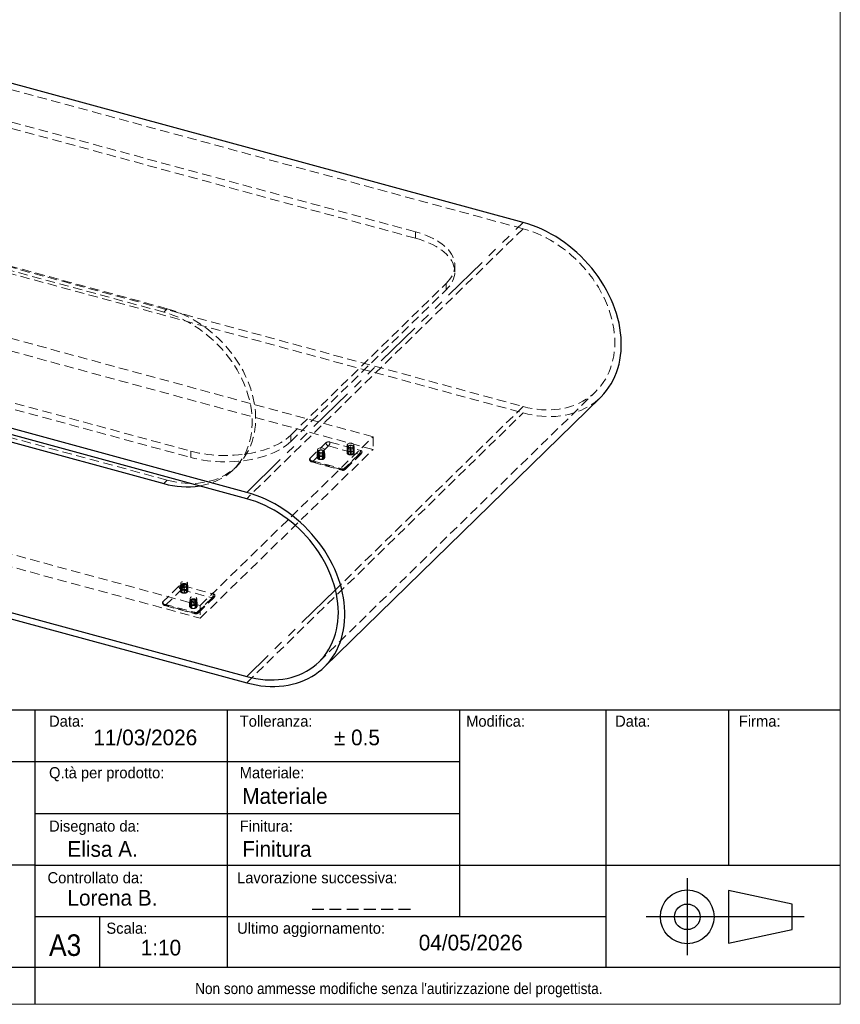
# Model space of a CAD drawing. Header units: millimetres. Extents: x 50 to 4150, y 50 to 2920.
# Tile 4 of 5: x 3042 to 4150, y 50 to 1379. Entities that reach past the tile are written whole.
import ezdxf

# ---------------------------------------------------------------- set-up
doc = ezdxf.new("R2010")
doc.units = ezdxf.units.MM
doc.header["$LTSCALE"] = 10
doc.linetypes.add('HIDDEN', pattern=[1.905, 1.27, -0.635])
doc.linetypes.add('PHANTOM', pattern=[12.7, 6.35, -1.27, 1.27, -1.27, 1.27, -1.27])
doc.layers.add('ANNOTAZIONI', color=8, linetype='Continuous')
doc.styles.add('SLDTEXTSTYLE1', font='GOTHIC.TTF', dxfattribs={"width": 0.913})
doc.styles.add('SLDTEXTSTYLE2', font='ARIAL.TTF', dxfattribs={"width": 0.948})

msp = doc.modelspace()

# ---------------------------------------------------------------- linework, layer by layer
at = {"color": 7, "linetype": 'Continuous', "lineweight": 18}
for p, q in [((4150, 50), (4150, 2920)), ((50, 50), (4150, 50))]:
    msp.add_line(p, q, dxfattribs=at)
at = {"color": 7, "linetype": 'Continuous', "lineweight": 25}
for p, q in [((3721.64, 1105.56), (2748.78, 1369.96)), ((3348.28, 741.15), (2375.42, 1005.55)), ((3348.28, 732.58), (2375.42, 996.98)), ((3453.05, 505.23), (3826.41, 869.64)), ((2856.04, 856.38), (3236.34, 753.02)), ((2375.42, 756.97), (3348.28, 492.57)), ((2375.42, 748.4), (3348.28, 484))]:
    msp.add_line(p, q, dxfattribs=at)
at = {"color": 7, "linetype": 'HIDDEN', "lineweight": 18}
for p, q in [((3721.64, 1096.98), (2748.78, 1361.39)), ((3576.08, 1092.87), (2824.33, 1297.18)), ((3576.08, 1084.29), (2824.33, 1288.61)), ((2748.78, 1121.38), (3721.64, 856.98)), ((2748.78, 1112.81), (3721.64, 848.41)), ((3241.01, 989.01), (2860.71, 1092.37)), ((3721.64, 1096.98), (3348.28, 732.58)), ((3576.08, 1092.87), (3576.08, 1084.29)), ((3236.34, 984.45), (2856.04, 1087.81)), ((3629.41, 1038.74), (3629.41, 1047.32)), ((3407.84, 818.3), (3617.85, 1023.28)), ((3407.84, 809.73), (3617.85, 1014.71)), ((3617.85, 1014.71), (3617.85, 1023.28)), ((2520.97, 1001.1), (3272.73, 796.79)), ((3518.97, 816.13), (2811.43, 1008.43)), ((2520.97, 992.53), (3272.73, 788.21)), ((3518.97, 798.99), (2811.43, 991.28)), ((3236.34, 984.45), (3241.01, 989.01)), ((3446.07, 512.38), (3819.42, 876.79)), ((2860.71, 860.93), (3241.01, 757.57)), ((3721.64, 856.98), (3468.25, 609.66)), ((3348.28, 484), (3721.64, 848.41)), ((3285.62, 588.38), (3518.97, 816.13)), ((3407.84, 818.3), (3407.84, 809.73)), ((3518.97, 816.13), (3518.97, 798.99)), ((3285.62, 571.24), (3518.97, 798.99)), ((3433.69, 786.94), (3455.39, 808.12)), ((3437.23, 782.55), (3458.93, 803.73)), ((3444.08, 798.93), (3444.08, 787.78)), ((3453.08, 787.78), (3453.08, 798.93)), ((3458.93, 803.73), (3500.05, 792.55)), ((3460.8, 808.98), (3501.92, 797.8)), ((3483.9, 801.89), (3483.9, 794.17)), ((3484.16, 801.07), (3484.16, 795.33)), ((3484.2, 805.31), (3484.2, 794.17)), ((3484.33, 795.19), (3484.33, 800.93)), ((3484.34, 798.6), (3484.34, 792.85)), ((3484.49, 798.73), (3484.49, 792.99)), ((3484.61, 801.2), (3484.61, 795.46)), ((3484.81, 792.73), (3484.81, 798.47)), ((3485.4, 802.74), (3485.4, 794.17)), ((3488.22, 802.37), (3488.22, 802.38)), ((3488.22, 802.38), (3488.22, 796.64)), ((3488.22, 796.63), (3488.22, 802.37)), ((3488.82, 802.39), (3488.82, 796.64)), ((3492, 794.17), (3492, 802.74)), ((3492.6, 795.62), (3492.6, 801.36)), ((3492.8, 798.63), (3492.8, 792.88)), ((3492.92, 801.1), (3492.92, 795.35)), ((3493.07, 795.49), (3493.07, 801.23)), ((3493.08, 793.16), (3493.08, 798.9)), ((3493.2, 794.17), (3493.2, 805.31)), ((3493.25, 793.02), (3493.25, 798.76)), ((3493.5, 794.17), (3493.5, 801.89)), ((3272.73, 788.21), (3272.73, 796.79)), ((3443.48, 793.43), (3443.48, 787.69)), ((3443.78, 795.5), (3443.78, 793.72)), ((3443.78, 793.59), (3443.78, 787.84)), ((3443.8, 787.53), (3443.8, 793.28)), ((3445.28, 796.35), (3445.28, 787.78)), ((3445.72, 795.62), (3445.72, 789.87)), ((3445.77, 789.79), (3445.77, 795.53)), ((3446.04, 791.34), (3446.04, 785.6)), ((3446.08, 791.41), (3446.08, 785.67)), ((3446.28, 795.7), (3446.28, 789.95)), ((3446.61, 785.53), (3446.61, 791.27)), ((3450.55, 790.04), (3450.55, 795.78)), ((3450.87, 791.35), (3450.87, 785.61)), ((3451.08, 795.63), (3451.08, 789.89)), ((3451.12, 789.97), (3451.12, 795.71)), ((3451.38, 785.78), (3451.38, 791.52)), ((3451.43, 785.69), (3451.43, 791.43)), ((3451.88, 787.78), (3451.88, 796.35)), ((3453.35, 788.03), (3453.35, 793.77)), ((3453.38, 793.72), (3453.38, 795.5)), ((3453.38, 793.46), (3453.38, 787.72)), ((3453.67, 787.88), (3453.67, 793.62)), ((3500.05, 792.55), (3478.35, 771.37)), ((3481.15, 771.93), (3502.85, 793.12)), ((3481.89, 773.84), (3503.59, 795.02)), ((3488.59, 797.44), (3488.59, 791.7)), ((3489.19, 791.71), (3489.19, 797.45)), ((3489.19, 791.7), (3489.19, 797.44)), ((2578.09, 780.67), (3285.62, 588.38)), ((3330.64, 772.13), (3335.31, 776.68)), ((3435.36, 784.15), (3476.49, 772.98)), ((3436.18, 782.11), (3477.3, 770.94)), ((3478.35, 771.37), (3437.23, 782.55)), ((2578.09, 763.53), (3285.62, 571.24)), ((3236.34, 753.02), (3241.01, 757.57)), ((3256.81, 614.3), (3235.11, 593.12)), ((3259.06, 615.21), (3259.06, 607.49)), ((3259.31, 614.39), (3259.31, 608.64)), ((3259.36, 618.63), (3259.36, 607.49)), ((3259.48, 608.51), (3259.48, 614.25)), ((3259.5, 611.92), (3259.5, 606.17)), ((3259.64, 612.05), (3259.64, 606.31)), ((3259.76, 614.52), (3259.76, 608.78)), ((3259.96, 606.05), (3259.96, 611.79)), ((3260.56, 616.06), (3260.56, 607.49)), ((3262.22, 615.16), (3303.34, 603.98)), ((3263.38, 615.7), (3263.38, 609.96)), ((3263.38, 609.95), (3263.38, 615.69)), ((3263.98, 615.71), (3263.98, 609.96)), ((3267.16, 607.49), (3267.16, 616.06)), ((3267.75, 608.94), (3267.75, 614.68)), ((3267.96, 611.95), (3267.96, 606.2)), ((3268.07, 614.42), (3268.07, 608.67)), ((3268.22, 608.81), (3268.22, 614.55)), ((3268.24, 606.48), (3268.24, 612.22)), ((3268.36, 607.49), (3268.36, 618.63)), ((3268.4, 606.34), (3268.4, 612.08)), ((3268.66, 607.49), (3268.66, 615.21)), ((3238.65, 588.73), (3260.35, 609.91)), ((3260.35, 609.91), (3301.47, 598.73)), ((3263.74, 610.76), (3263.74, 605.02)), ((3264.34, 605.03), (3264.34, 610.77)), ((3264.34, 605.02), (3264.34, 610.76)), ((3301.47, 598.73), (3279.77, 577.55)), ((3282.57, 578.12), (3304.27, 599.3)), ((3305.01, 601.2), (3283.31, 580.02)), ((3236.78, 590.33), (3277.91, 579.16)), ((3237.6, 588.3), (3278.72, 577.12)), ((3279.77, 577.55), (3238.65, 588.73)), ((3271.17, 592.47), (3271.17, 586.73)), ((3271.46, 594.54), (3271.46, 592.77)), ((3271.47, 592.63), (3271.47, 586.88)), ((3271.49, 586.58), (3271.49, 592.32)), ((3271.76, 597.97), (3271.76, 586.82)), ((3272.96, 595.4), (3272.96, 586.82)), ((3273.41, 594.66), (3273.41, 588.92)), ((3273.46, 588.83), (3273.46, 594.57)), ((3273.72, 590.38), (3273.72, 584.64)), ((3273.76, 590.46), (3273.76, 584.71)), ((3273.97, 594.74), (3273.97, 588.99)), ((3274.29, 584.57), (3274.29, 590.31)), ((3278.23, 589.08), (3278.23, 594.82)), ((3278.56, 590.4), (3278.56, 584.65)), ((3278.77, 594.68), (3278.77, 588.93)), ((3278.8, 589.01), (3278.8, 594.75)), ((3279.07, 584.82), (3279.07, 590.56)), ((3279.12, 584.73), (3279.12, 590.47)), ((3279.56, 586.82), (3279.56, 595.4)), ((3280.76, 586.82), (3280.76, 597.97)), ((3281.04, 587.07), (3281.04, 592.82)), ((3281.06, 592.77), (3281.06, 594.54)), ((3281.06, 592.51), (3281.06, 586.76)), ((3281.36, 586.92), (3281.36, 592.66)), ((3285.62, 588.38), (3285.62, 571.24))]:
    msp.add_line(p, q, dxfattribs=at)
at = {"color": 8, "linetype": 'PHANTOM', "lineweight": 18}
for p, q in [((3348.28, 741.15), (3721.64, 1105.56)), ((3468.25, 609.66), (3348.28, 492.57))]:
    msp.add_line(p, q, dxfattribs=at)
at = {"color": 7, "linetype": 'Continuous', "lineweight": 25, "flags": 128}
for points in [[(3826.41, 869.64), (3827.05, 870.27), (3830.82, 874.27), (3834.33, 878.51), (3837.58, 882.98), (3840.56, 887.68), (3843.26, 892.58), (3845.68, 897.68), (3847.81, 902.96), (3849.64, 908.41), (3851.17, 914.03), (3852.41, 919.79), (3853.33, 925.69), (3853.95, 931.71), (3854.26, 937.83), (3854.26, 944.04), (3853.95, 950.33), (3853.33, 956.69), (3852.41, 963.09), (3851.17, 969.52), (3849.64, 975.97), (3847.81, 982.42), (3845.68, 988.86), (3843.26, 995.27), (3840.56, 1001.64), (3837.58, 1007.96), (3834.33, 1014.19), (3830.82, 1020.35), (3827.05, 1026.4), (3823.03, 1032.33), (3818.78, 1038.14), (3814.3, 1043.8), (3809.61, 1049.31), (3804.71, 1054.65), (3799.61, 1059.81), (3794.34, 1064.77), (3788.89, 1069.53), (3783.29, 1074.07), (3777.54, 1078.39), (3771.66, 1082.47), (3765.67, 1086.3), (3759.57, 1089.88), (3753.38, 1093.19), (3747.12, 1096.23), (3740.8, 1099), (3734.44, 1101.48), (3728.05, 1103.66), (3721.64, 1105.56)], [(3348.28, 484), (3354.69, 482.41), (3361.08, 481.12), (3367.45, 480.14), (3373.77, 479.47), (3380.03, 479.11), (3386.21, 479.06), (3392.31, 479.32), (3398.31, 479.89), (3404.18, 480.78), (3409.93, 481.97), (3415.53, 483.47), (3420.98, 485.27), (3426.26, 487.36), (3431.35, 489.75), (3436.25, 492.42), (3440.95, 495.38), (3445.42, 498.61), (3449.68, 502.11), (3453.69, 505.86), (3457.46, 509.86), (3460.97, 514.1), (3464.22, 518.58), (3467.2, 523.27), (3469.9, 528.17), (3472.32, 533.27), (3474.45, 538.55), (3476.28, 544.01), (3477.82, 549.62), (3479.05, 555.39), (3479.98, 561.28), (3480.59, 567.3), (3480.9, 573.42), (3480.9, 579.64), (3480.59, 585.93), (3479.98, 592.28), (3479.05, 598.68), (3477.82, 605.11), (3476.28, 611.56), (3474.45, 618.01), (3472.32, 624.45), (3469.9, 630.87), (3467.2, 637.24), (3464.22, 643.55), (3460.97, 649.79), (3457.46, 655.94), (3453.69, 661.99), (3449.68, 667.93), (3445.42, 673.73), (3440.95, 679.4), (3436.25, 684.9), (3431.35, 690.24), (3426.26, 695.4), (3420.98, 700.36), (3415.53, 705.12), (3409.93, 709.67), (3404.18, 713.98), (3398.31, 718.06), (3392.31, 721.89), (3386.21, 725.47), (3380.03, 728.78), (3373.77, 731.83), (3367.45, 734.59), (3361.08, 737.07), (3354.69, 739.26), (3348.28, 741.15)], [(3348.28, 492.57), (3354.55, 491.02), (3360.81, 489.78), (3367.03, 488.86), (3373.2, 488.25), (3379.32, 487.97), (3385.35, 488), (3391.28, 488.35), (3397.11, 489.02), (3402.81, 490.01), (3408.37, 491.32), (3413.78, 492.93), (3419.01, 494.86), (3424.07, 497.08), (3428.93, 499.6), (3433.59, 502.41), (3438.02, 505.5), (3442.23, 508.87), (3446.19, 512.51), (3449.91, 516.4), (3453.36, 520.54), (3456.54, 524.91), (3459.44, 529.51), (3462.06, 534.33), (3464.39, 539.34), (3466.42, 544.54), (3468.15, 549.92), (3469.56, 555.45), (3470.67, 561.14), (3471.46, 566.95), (3471.94, 572.89), (3472.1, 578.92), (3471.94, 585.04), (3471.46, 591.24), (3470.67, 597.48), (3469.56, 603.77), (3468.15, 610.08), (3466.42, 616.39), (3464.39, 622.69), (3462.06, 628.97), (3459.44, 635.21), (3456.54, 641.39), (3453.36, 647.49), (3449.91, 653.51), (3446.19, 659.42), (3442.23, 665.21), (3438.02, 670.86), (3433.59, 676.37), (3428.93, 681.71), (3424.07, 686.87), (3419.01, 691.84), (3413.78, 696.61), (3408.37, 701.17), (3402.81, 705.49), (3397.11, 709.58), (3391.28, 713.42), (3385.35, 717), (3379.32, 720.31), (3373.2, 723.35), (3367.03, 726.1), (3360.81, 728.56), (3354.55, 730.72), (3348.28, 732.58)]]:
    msp.add_lwpolyline(points, dxfattribs=at)
at = {"color": 7, "linetype": 'HIDDEN', "lineweight": 18, "flags": 128}
for points in [[(3617.85, 1023.28), (3620.51, 1026.07), (3622.83, 1028.94), (3624.82, 1031.88), (3626.45, 1034.88), (3627.73, 1037.92), (3628.66, 1040.99), (3629.22, 1044.09), (3629.41, 1047.2), (3629.24, 1050.31), (3628.71, 1053.41), (3627.81, 1056.49), (3626.56, 1059.53), (3624.95, 1062.53), (3622.99, 1065.47), (3620.69, 1068.35), (3618.06, 1071.15), (3615.11, 1073.86), (3611.84, 1076.48), (3608.27, 1078.99), (3604.41, 1081.38), (3600.28, 1083.65), (3595.89, 1085.79), (3591.26, 1087.79), (3586.4, 1089.64), (3581.34, 1091.33), (3576.08, 1092.87)], [(3721.64, 856.98), (3727.91, 855.43), (3734.16, 854.19), (3740.39, 853.27), (3746.56, 852.66), (3752.67, 852.37), (3758.7, 852.41), (3764.64, 852.76), (3770.46, 853.43), (3776.17, 854.42), (3781.73, 855.72), (3787.13, 857.34), (3792.37, 859.26), (3797.43, 861.49), (3802.29, 864.01), (3806.94, 866.82), (3811.38, 869.91), (3815.58, 873.28), (3819.55, 876.92), (3823.26, 880.81), (3826.71, 884.95), (3829.9, 889.32), (3832.8, 893.92), (3835.42, 898.73), (3837.75, 903.75), (3839.78, 908.95), (3841.5, 914.32), (3842.92, 919.86), (3844.03, 925.55), (3844.82, 931.36), (3845.3, 937.29), (3845.45, 943.33), (3845.3, 949.45), (3844.82, 955.64), (3844.03, 961.89), (3842.92, 968.17), (3841.5, 974.48), (3839.78, 980.8), (3837.75, 987.1), (3835.42, 993.38), (3832.8, 999.62), (3829.9, 1005.8), (3826.71, 1011.9), (3823.26, 1017.91), (3819.55, 1023.82), (3815.58, 1029.61), (3811.38, 1035.27), (3806.94, 1040.77), (3802.29, 1046.11), (3797.43, 1051.28), (3792.37, 1056.25), (3787.13, 1061.02), (3781.73, 1065.57), (3776.17, 1069.9), (3770.46, 1073.99), (3764.64, 1077.83), (3758.7, 1081.41), (3752.67, 1084.72), (3746.56, 1087.75), (3740.39, 1090.5), (3734.16, 1092.96), (3727.91, 1095.13), (3721.64, 1096.98)], [(3576.08, 1084.29), (3581.34, 1082.76), (3586.4, 1081.07), (3591.26, 1079.22), (3595.89, 1077.22), (3600.28, 1075.08), (3604.41, 1072.81), (3608.27, 1070.42), (3611.84, 1067.91), (3615.11, 1065.29), (3618.06, 1062.58), (3620.69, 1059.78), (3622.99, 1056.9), (3624.95, 1053.96), (3626.56, 1050.96), (3627.81, 1047.91), (3628.71, 1044.84), (3629.24, 1041.74), (3629.41, 1038.63), (3629.22, 1035.52), (3628.66, 1032.42), (3627.73, 1029.35), (3626.45, 1026.31), (3624.82, 1023.31), (3622.83, 1020.37), (3620.51, 1017.5), (3617.85, 1014.71)], [(3284.85, 749.82), (3289.73, 750.72), (3295.15, 752.05), (3300.42, 753.68), (3305.53, 755.62), (3310.44, 757.86), (3315.16, 760.4), (3319.68, 763.22), (3323.97, 766.32), (3328.03, 769.69), (3331.84, 773.33), (3335.41, 777.22), (3338.7, 781.35), (3341.73, 785.71), (3344.48, 790.29), (3346.94, 795.08), (3349.11, 800.07), (3350.98, 805.24), (3352.55, 810.58), (3353.81, 816.07), (3354.75, 821.7), (3355.38, 827.45), (3355.7, 833.32), (3355.7, 839.28), (3355.38, 845.31), (3354.75, 851.41), (3353.81, 857.56), (3352.55, 863.73), (3350.98, 869.92), (3349.11, 876.11), (3346.94, 882.27), (3344.48, 888.4), (3341.73, 894.48), (3338.7, 900.49), (3335.41, 906.41), (3331.84, 912.24), (3328.03, 917.95), (3323.97, 923.53), (3319.68, 928.96), (3315.16, 934.23), (3310.44, 939.33), (3305.53, 944.25), (3300.42, 948.96), (3295.15, 953.46), (3289.73, 957.74), (3284.16, 961.78), (3278.46, 965.57), (3272.65, 969.1), (3266.75, 972.37), (3260.77, 975.37), (3254.72, 978.08), (3248.62, 980.5), (3242.49, 982.63), (3236.34, 984.45)], [(3241.01, 757.57), (3247.16, 756.06), (3253.29, 754.85), (3259.39, 753.96), (3265.43, 753.38), (3271.42, 753.13), (3277.32, 753.19), (3283.13, 753.57), (3288.82, 754.26), (3294.39, 755.28), (3299.82, 756.6), (3305.09, 758.24), (3310.19, 760.18), (3315.11, 762.42), (3319.83, 764.95), (3324.34, 767.77), (3328.63, 770.87), (3332.69, 774.25), (3336.51, 777.88), (3340.07, 781.77), (3343.37, 785.9), (3346.4, 790.26), (3349.15, 794.85), (3351.61, 799.64), (3353.78, 804.62), (3355.65, 809.79), (3357.22, 815.13), (3358.47, 820.62), (3359.42, 826.25), (3360.05, 832.01), (3360.37, 837.87), (3360.37, 843.83), (3360.05, 849.87), (3359.42, 855.97), (3358.47, 862.11), (3357.22, 868.29), (3355.65, 874.48), (3353.78, 880.66), (3351.61, 886.83), (3349.15, 892.96), (3346.4, 899.03), (3343.37, 905.04), (3340.07, 910.97), (3336.51, 916.79), (3332.69, 922.5), (3328.63, 928.08), (3324.34, 933.51), (3319.83, 938.79), (3315.11, 943.89), (3310.19, 948.8), (3305.09, 953.52), (3299.82, 958.02), (3294.39, 962.29), (3288.82, 966.33), (3283.13, 970.12), (3277.32, 973.66), (3271.42, 976.93), (3265.43, 979.92), (3259.39, 982.64), (3253.29, 985.06), (3247.16, 987.18), (3241.01, 989.01)], [(3721.64, 848.41), (3728.05, 846.81), (3734.44, 845.53), (3740.8, 844.55), (3747.12, 843.87), (3753.38, 843.51), (3759.57, 843.46), (3765.67, 843.73), (3771.66, 844.3), (3777.54, 845.19), (3783.29, 846.38), (3788.89, 847.87), (3794.34, 849.67), (3799.61, 851.77), (3804.71, 854.16), (3809.61, 856.83), (3814.3, 859.79), (3818.78, 863.02), (3823.03, 866.51), (3826.41, 869.64)], [(3272.73, 796.79), (3278.16, 795.42), (3283.73, 794.22), (3289.44, 793.2), (3295.25, 792.36), (3301.15, 791.7), (3307.12, 791.22), (3313.14, 790.93), (3319.18, 790.83), (3325.21, 790.92), (3331.23, 791.19), (3337.21, 791.66), (3343.11, 792.3), (3348.94, 793.13), (3354.65, 794.14), (3360.24, 795.32), (3365.67, 796.68), (3370.94, 798.2), (3376.02, 799.88), (3380.9, 801.72), (3385.54, 803.71), (3389.95, 805.84), (3394.1, 808.1), (3397.98, 810.48), (3401.57, 812.98), (3404.86, 815.59), (3407.84, 818.3)], [(3407.84, 809.73), (3404.86, 807.02), (3401.57, 804.41), (3397.98, 801.91), (3394.1, 799.53), (3389.95, 797.27), (3385.54, 795.14), (3380.9, 793.15), (3376.02, 791.31), (3370.94, 789.63), (3365.67, 788.11), (3360.24, 786.75), (3354.65, 785.57), (3348.94, 784.56), (3343.11, 783.73), (3337.21, 783.08), (3331.23, 782.62), (3325.21, 782.35), (3319.18, 782.26), (3313.14, 782.36), (3307.12, 782.65), (3301.15, 783.13), (3295.25, 783.79), (3289.44, 784.63), (3283.73, 785.65), (3278.16, 786.85), (3272.73, 788.21)], [(3453.34, 795.48), (3453.36, 795.75), (3453.12, 796.5), (3452.64, 797.13), (3451.92, 797.66), (3450.95, 798.09), (3449.81, 798.36), (3448.59, 798.45), (3447.38, 798.37), (3446.24, 798.1), (3445.22, 797.65), (3444.47, 797.08), (3443.99, 796.41), (3443.79, 795.68), (3443.81, 795.48)], [(3452.82, 794.34), (3452.06, 793.8), (3451.04, 793.37), (3449.84, 793.11), (3448.54, 793.02), (3447.25, 793.12), (3446.05, 793.39), (3445.04, 793.82), (3444.3, 794.38), (3443.87, 795.01), (3443.79, 795.68), (3444.07, 796.34), (3444.68, 796.94), (3445.58, 797.43), (3446.7, 797.77), (3447.96, 797.95), (3449.27, 797.94), (3450.52, 797.76), (3451.63, 797.4), (3452.52, 796.91), (3453.11, 796.31), (3453.37, 795.65), (3453.27, 794.98), (3452.82, 794.34)], [(3444.6, 800.01), (3445.35, 800.54), (3446.36, 800.94), (3447.56, 801.18), (3448.83, 801.24), (3450.09, 801.11), (3451.22, 800.8), (3452.14, 800.34), (3452.77, 799.77), (3453.06, 799.12), (3452.99, 798.46), (3452.56, 797.84), (3451.8, 797.31), (3450.79, 796.91), (3449.6, 796.67), (3448.32, 796.61), (3447.06, 796.74), (3445.93, 797.05), (3445.01, 797.51), (3444.38, 798.08), (3444.09, 798.73), (3444.17, 799.39), (3444.6, 800.01)], [(3451.94, 795.44), (3452.32, 796.02), (3452.34, 796.63), (3451.99, 797.22), (3451.3, 797.72), (3450.35, 798.08), (3449.23, 798.28), (3448.04, 798.29), (3446.9, 798.11), (3445.93, 797.76), (3445.22, 797.27), (3444.83, 796.69), (3444.82, 796.08), (3445.17, 795.49), (3445.85, 794.99), (3446.8, 794.62), (3447.93, 794.43), (3449.12, 794.42), (3450.25, 794.6), (3451.23, 794.95), (3451.94, 795.44)], [(3450.12, 797.86), (3449.09, 798.03), (3448, 798.03), (3446.98, 797.84), (3446.13, 797.49), (3445.54, 797.02), (3445.29, 796.48), (3445.39, 795.92), (3445.83, 795.41), (3446.58, 795), (3447.54, 794.74), (3448.61, 794.65), (3449.68, 794.75), (3450.63, 795.02), (3451.36, 795.44), (3451.78, 795.95), (3451.86, 796.51), (3451.59, 797.05), (3450.98, 797.52), (3450.12, 797.86)], [(3493.47, 801.87), (3493.49, 802.14), (3493.24, 802.89), (3492.76, 803.51), (3492.04, 804.05), (3491.07, 804.48), (3489.93, 804.75), (3488.72, 804.84), (3487.51, 804.76), (3486.36, 804.49), (3485.35, 804.04), (3484.6, 803.47), (3484.12, 802.8), (3483.91, 802.07), (3483.93, 801.87)], [(3492.95, 800.73), (3492.19, 800.18), (3491.17, 799.76), (3489.96, 799.5), (3488.67, 799.41), (3487.37, 799.51), (3486.18, 799.78), (3485.17, 800.21), (3484.43, 800.76), (3484, 801.4), (3483.92, 802.07), (3484.19, 802.73), (3484.8, 803.33), (3485.7, 803.82), (3486.82, 804.16), (3488.09, 804.34), (3489.39, 804.33), (3490.65, 804.15), (3491.76, 803.79), (3492.65, 803.3), (3493.24, 802.7), (3493.49, 802.04), (3493.4, 801.36), (3492.95, 800.73)], [(3484.33, 800.93), (3484.23, 800.97), (3484.17, 801.02), (3484.16, 801.08), (3484.19, 801.14), (3484.27, 801.19), (3484.37, 801.22), (3484.49, 801.22), (3484.61, 801.2)], [(3484.72, 806.4), (3485.48, 806.93), (3486.49, 807.33), (3487.68, 807.57), (3488.96, 807.63), (3490.22, 807.5), (3491.35, 807.19), (3492.27, 806.73), (3492.9, 806.16), (3493.19, 805.51), (3493.11, 804.85), (3492.68, 804.23), (3491.93, 803.7), (3490.92, 803.3), (3489.72, 803.06), (3488.45, 803), (3487.19, 803.13), (3486.06, 803.44), (3485.14, 803.9), (3484.51, 804.47), (3484.22, 805.12), (3484.29, 805.77), (3484.72, 806.4)], [(3484.81, 798.47), (3484.7, 798.45), (3484.58, 798.45), (3484.47, 798.47), (3484.39, 798.52), (3484.34, 798.57), (3484.35, 798.63), (3484.4, 798.69), (3484.49, 798.73)], [(3484.61, 801.2), (3484.6, 801.28), (3484.57, 801.33), (3484.53, 801.36), (3484.49, 801.35), (3484.46, 801.33)], [(3484.49, 798.73), (3484.5, 798.81), (3484.52, 798.86), (3484.56, 798.89), (3484.61, 798.88), (3484.64, 798.85)], [(3492.06, 801.83), (3492.45, 802.41), (3492.46, 803.02), (3492.11, 803.61), (3491.43, 804.11), (3490.48, 804.47), (3489.35, 804.67), (3488.16, 804.68), (3487.03, 804.5), (3486.06, 804.15), (3485.34, 803.66), (3484.96, 803.08), (3484.94, 802.46), (3485.29, 801.88), (3485.98, 801.38), (3486.93, 801.01), (3488.06, 800.81), (3489.24, 800.81), (3490.38, 800.99), (3491.35, 801.34), (3492.06, 801.83)], [(3490.24, 804.25), (3489.21, 804.42), (3488.13, 804.42), (3487.1, 804.23), (3486.25, 803.88), (3485.67, 803.41), (3485.41, 802.87), (3485.51, 802.31), (3485.96, 801.8), (3486.7, 801.39), (3487.66, 801.13), (3488.74, 801.04), (3489.81, 801.14), (3490.76, 801.41), (3491.48, 801.83), (3491.91, 802.34), (3491.99, 802.9), (3491.71, 803.44), (3491.11, 803.91), (3490.24, 804.25)], [(3488.22, 802.38), (3488.24, 802.43), (3488.3, 802.49), (3488.39, 802.52), (3488.51, 802.54), (3488.63, 802.53), (3488.73, 802.5), (3488.8, 802.45), (3488.82, 802.39)], [(3492.77, 801.49), (3492.71, 801.52), (3492.66, 801.51), (3492.62, 801.48), (3492.6, 801.41), (3492.6, 801.36)], [(3492.6, 801.36), (3492.71, 801.38), (3492.83, 801.38), (3492.94, 801.36), (3493.02, 801.31), (3493.06, 801.26), (3493.06, 801.19), (3493.01, 801.14), (3492.92, 801.1)], [(3493.08, 798.9), (3493.17, 798.86), (3493.23, 798.81), (3493.25, 798.75), (3493.21, 798.69), (3493.14, 798.64), (3493.03, 798.61), (3492.91, 798.61), (3492.8, 798.63)], [(3492.95, 799.02), (3492.99, 799.05), (3493.03, 799.05), (3493.06, 799.01), (3493.08, 798.95), (3493.08, 798.9)], [(3503.59, 795.02), (3503.89, 795.39), (3504.04, 795.79), (3504.03, 796.19), (3503.88, 796.59), (3503.57, 796.96), (3503.13, 797.29), (3502.57, 797.58), (3501.92, 797.8)], [(3433.69, 786.94), (3433.39, 786.56), (3433.24, 786.17), (3433.25, 785.76), (3433.41, 785.37), (3433.71, 784.99), (3434.15, 784.66), (3434.71, 784.38), (3435.36, 784.15)], [(3443.8, 793.28), (3443.68, 793.28), (3443.58, 793.32), (3443.51, 793.37), (3443.48, 793.42), (3443.5, 793.49), (3443.56, 793.54), (3443.66, 793.57), (3443.78, 793.59)], [(3443.78, 787.84), (3443.66, 787.83), (3443.56, 787.79), (3443.5, 787.74), (3443.48, 787.68), (3443.51, 787.62), (3443.58, 787.57), (3443.68, 787.54), (3443.8, 787.53)], [(3443.78, 793.59), (3443.78, 793.66), (3443.78, 793.71), (3443.78, 793.73), (3443.78, 793.72), (3443.78, 793.69)], [(3444.6, 788.86), (3445.35, 789.4), (3446.36, 789.8), (3447.56, 790.04), (3448.83, 790.1), (3450.09, 789.96), (3451.22, 789.66), (3452.14, 789.2), (3452.77, 788.62), (3453.06, 787.98), (3452.99, 787.32), (3452.56, 786.7), (3451.8, 786.17), (3450.79, 785.76), (3449.6, 785.52), (3448.32, 785.47), (3447.06, 785.6), (3445.93, 785.91), (3445.01, 786.37), (3444.38, 786.94), (3444.09, 787.58), (3444.17, 788.24), (3444.6, 788.86)], [(3451.5, 786.99), (3450.84, 786.54), (3449.93, 786.23), (3448.88, 786.09), (3447.8, 786.13), (3446.8, 786.35), (3445.99, 786.72), (3445.47, 787.21), (3445.28, 787.76), (3445.45, 788.32), (3445.95, 788.81), (3446.74, 789.19), (3447.73, 789.42), (3448.82, 789.48), (3449.87, 789.35), (3450.79, 789.04), (3451.46, 788.61), (3451.83, 788.08), (3451.84, 787.52), (3451.5, 786.99)], [(3445.77, 795.53), (3445.73, 795.59), (3445.73, 795.65), (3445.77, 795.71), (3445.86, 795.75), (3445.97, 795.77), (3446.09, 795.77), (3446.2, 795.74), (3446.28, 795.7)], [(3446.28, 789.95), (3446.2, 790), (3446.09, 790.02), (3445.97, 790.03), (3445.86, 790.01), (3445.77, 789.96), (3445.73, 789.91), (3445.73, 789.84), (3445.77, 789.79)], [(3446.61, 791.27), (3446.53, 791.22), (3446.43, 791.19), (3446.31, 791.18), (3446.2, 791.2), (3446.1, 791.24), (3446.05, 791.3), (3446.04, 791.36), (3446.08, 791.41)], [(3446.08, 785.67), (3446.04, 785.61), (3446.05, 785.55), (3446.1, 785.5), (3446.2, 785.46), (3446.31, 785.44), (3446.43, 785.45), (3446.53, 785.48), (3446.61, 785.53)], [(3450.55, 795.78), (3450.62, 795.83), (3450.72, 795.86), (3450.84, 795.87), (3450.96, 795.85), (3451.05, 795.81), (3451.11, 795.75), (3451.12, 795.69), (3451.08, 795.63)], [(3450.55, 790.04), (3450.62, 790.08), (3450.72, 790.12), (3450.84, 790.12), (3450.96, 790.1), (3451.05, 790.07), (3451.11, 790.01), (3451.12, 789.95), (3451.08, 789.89)], [(3451.38, 791.52), (3451.43, 791.46), (3451.43, 791.4), (3451.38, 791.34), (3451.29, 791.3), (3451.18, 791.28), (3451.06, 791.28), (3450.95, 791.31), (3450.87, 791.35)], [(3451.38, 785.78), (3451.43, 785.72), (3451.43, 785.66), (3451.38, 785.6), (3451.29, 785.56), (3451.18, 785.54), (3451.06, 785.54), (3450.95, 785.57), (3450.87, 785.61)], [(3453.37, 793.88), (3453.37, 793.91), (3453.36, 793.92), (3453.36, 793.89), (3453.35, 793.83), (3453.35, 793.77)], [(3453.35, 793.77), (3453.47, 793.77), (3453.57, 793.73), (3453.65, 793.68), (3453.67, 793.62), (3453.65, 793.56), (3453.59, 793.51), (3453.49, 793.48), (3453.38, 793.46)], [(3453.35, 788.03), (3453.47, 788.02), (3453.57, 787.99), (3453.65, 787.94), (3453.67, 787.88), (3453.65, 787.82), (3453.59, 787.77), (3453.49, 787.73), (3453.38, 787.72)], [(3484.33, 795.19), (3484.23, 795.22), (3484.17, 795.28), (3484.16, 795.34), (3484.19, 795.4), (3484.27, 795.44), (3484.37, 795.47), (3484.49, 795.48), (3484.61, 795.46)], [(3484.72, 795.25), (3485.48, 795.79), (3486.49, 796.19), (3487.68, 796.43), (3488.96, 796.49), (3490.22, 796.35), (3491.35, 796.05), (3492.27, 795.59), (3492.9, 795.01), (3493.19, 794.37), (3493.11, 793.71), (3492.68, 793.09), (3491.93, 792.56), (3490.92, 792.15), (3489.72, 791.91), (3488.45, 791.86), (3487.19, 791.99), (3486.06, 792.3), (3485.14, 792.76), (3484.51, 793.33), (3484.22, 793.97), (3484.29, 794.63), (3484.72, 795.25)], [(3484.81, 792.73), (3484.7, 792.7), (3484.58, 792.7), (3484.47, 792.73), (3484.39, 792.77), (3484.34, 792.83), (3484.35, 792.89), (3484.4, 792.95), (3484.49, 792.99)], [(3491.62, 793.38), (3490.96, 792.93), (3490.06, 792.62), (3489.01, 792.48), (3487.93, 792.52), (3486.93, 792.74), (3486.12, 793.11), (3485.59, 793.6), (3485.4, 794.15), (3485.57, 794.71), (3486.08, 795.2), (3486.87, 795.58), (3487.86, 795.81), (3488.94, 795.87), (3490, 795.73), (3490.91, 795.43), (3491.59, 795), (3491.95, 794.47), (3491.96, 793.91), (3491.62, 793.38)], [(3488.22, 796.63), (3488.24, 796.69), (3488.3, 796.74), (3488.39, 796.78), (3488.51, 796.8), (3488.63, 796.79), (3488.73, 796.75), (3488.8, 796.7), (3488.82, 796.64)], [(3489.19, 797.45), (3489.17, 797.39), (3489.11, 797.34), (3489.01, 797.3), (3488.9, 797.29), (3488.78, 797.3), (3488.68, 797.33), (3488.61, 797.38), (3488.59, 797.44)], [(3488.59, 791.7), (3488.61, 791.64), (3488.68, 791.59), (3488.78, 791.56), (3488.9, 791.55), (3489.01, 791.56), (3489.11, 791.6), (3489.17, 791.65), (3489.19, 791.71)], [(3492.92, 795.35), (3493.01, 795.4), (3493.06, 795.45), (3493.06, 795.51), (3493.02, 795.57), (3492.94, 795.61), (3492.83, 795.64), (3492.71, 795.64), (3492.6, 795.62)], [(3492.8, 792.88), (3492.91, 792.86), (3493.03, 792.87), (3493.14, 792.9), (3493.21, 792.95), (3493.25, 793), (3493.23, 793.07), (3493.17, 793.12), (3493.08, 793.16)], [(3435.36, 784.15), (3435.4, 783.52), (3435.5, 782.98), (3435.67, 782.55), (3435.91, 782.26), (3436.19, 782.11), (3436.51, 782.11), (3436.86, 782.26), (3437.23, 782.55)], [(3476.49, 772.98), (3476.52, 772.34), (3476.63, 771.8), (3476.8, 771.38), (3477.03, 771.08), (3477.32, 770.93), (3477.64, 770.93), (3477.99, 771.08), (3478.35, 771.37)], [(3261.62, 613.02), (3260.56, 613.41), (3259.74, 613.94), (3259.23, 614.56), (3259.06, 615.22), (3259.25, 615.89), (3259.78, 616.51), (3260.61, 617.02), (3261.68, 617.41), (3262.92, 617.63), (3264.22, 617.67), (3265.5, 617.53), (3266.66, 617.21), (3267.6, 616.75), (3268.28, 616.17), (3268.62, 615.52), (3268.61, 614.85), (3268.25, 614.2), (3267.56, 613.63), (3266.6, 613.17), (3265.43, 612.87), (3264.15, 612.74), (3262.85, 612.79), (3261.62, 613.02)], [(3268.62, 615.23), (3268.58, 615.78), (3268.23, 616.47), (3267.66, 617.06), (3266.84, 617.56), (3265.78, 617.93), (3264.6, 618.13), (3263.38, 618.15), (3262.19, 617.99), (3261.09, 617.65), (3260.14, 617.13), (3259.51, 616.51), (3259.15, 615.81), (3259.09, 615.26)], [(3259.48, 614.25), (3259.39, 614.29), (3259.33, 614.34), (3259.31, 614.4), (3259.35, 614.46), (3259.42, 614.51), (3259.53, 614.54), (3259.65, 614.54), (3259.76, 614.52)], [(3267.84, 617.55), (3267.09, 617.02), (3266.07, 616.62), (3264.88, 616.38), (3263.6, 616.32), (3262.35, 616.45), (3261.21, 616.76), (3260.29, 617.22), (3259.67, 617.79), (3259.38, 618.44), (3259.45, 619.09), (3259.88, 619.72), (3260.63, 620.25), (3261.65, 620.65), (3262.84, 620.89), (3264.12, 620.95), (3265.37, 620.82), (3266.5, 620.51), (3267.42, 620.05), (3268.05, 619.47), (3268.34, 618.83), (3268.27, 618.17), (3267.84, 617.55)], [(3259.96, 611.79), (3259.85, 611.77), (3259.73, 611.77), (3259.62, 611.79), (3259.54, 611.83), (3259.5, 611.89), (3259.5, 611.95), (3259.56, 612.01), (3259.64, 612.05)], [(3259.76, 614.52), (3259.75, 614.6), (3259.73, 614.65), (3259.69, 614.68), (3259.64, 614.67), (3259.61, 614.64)], [(3259.64, 612.05), (3259.65, 612.13), (3259.68, 612.18), (3259.71, 612.21), (3259.76, 612.2), (3259.8, 612.17)], [(3262.09, 614.33), (3263.21, 614.13), (3264.4, 614.13), (3265.54, 614.31), (3266.51, 614.66), (3267.22, 615.15), (3267.6, 615.73), (3267.62, 616.34), (3267.27, 616.93), (3266.58, 617.43), (3265.63, 617.79), (3264.51, 617.99), (3263.32, 618), (3262.18, 617.82), (3261.21, 617.47), (3260.5, 616.98), (3260.11, 616.4), (3260.1, 615.78), (3260.45, 615.2), (3261.13, 614.7), (3262.09, 614.33)], [(3266.78, 615.27), (3267.12, 615.8), (3267.11, 616.36), (3266.74, 616.89), (3266.07, 617.32), (3265.15, 617.63), (3264.1, 617.76), (3263.01, 617.71), (3262.02, 617.48), (3261.23, 617.09), (3260.73, 616.6), (3260.56, 616.04), (3260.75, 615.49), (3261.28, 615), (3262.08, 614.63), (3263.08, 614.41), (3264.17, 614.37), (3265.22, 614.51), (3266.12, 614.82), (3266.78, 615.27)], [(3263.38, 615.69), (3263.39, 615.75), (3263.45, 615.81), (3263.55, 615.84), (3263.66, 615.86), (3263.78, 615.85), (3263.88, 615.82), (3263.95, 615.77), (3263.98, 615.71)], [(3267.92, 614.81), (3267.87, 614.84), (3267.82, 614.83), (3267.78, 614.8), (3267.76, 614.73), (3267.75, 614.68)], [(3267.75, 614.68), (3267.86, 614.7), (3267.98, 614.7), (3268.09, 614.68), (3268.18, 614.63), (3268.22, 614.58), (3268.21, 614.51), (3268.16, 614.46), (3268.07, 614.42)], [(3268.24, 612.22), (3268.33, 612.18), (3268.39, 612.13), (3268.4, 612.07), (3268.37, 612.01), (3268.29, 611.96), (3268.19, 611.93), (3268.07, 611.93), (3267.96, 611.95)], [(3268.1, 612.34), (3268.15, 612.37), (3268.19, 612.37), (3268.22, 612.33), (3268.23, 612.27), (3268.24, 612.22)], [(3259.76, 608.78), (3259.65, 608.8), (3259.53, 608.79), (3259.42, 608.76), (3259.35, 608.72), (3259.31, 608.66), (3259.33, 608.6), (3259.39, 608.54), (3259.48, 608.51)], [(3259.88, 608.57), (3260.63, 609.11), (3261.65, 609.51), (3262.84, 609.75), (3264.12, 609.8), (3265.37, 609.67), (3266.5, 609.37), (3267.42, 608.91), (3268.05, 608.33), (3268.34, 607.69), (3268.27, 607.03), (3267.84, 606.41), (3267.09, 605.88), (3266.07, 605.47), (3264.88, 605.23), (3263.6, 605.18), (3262.35, 605.31), (3261.21, 605.62), (3260.29, 606.08), (3259.67, 606.65), (3259.38, 607.29), (3259.45, 607.95), (3259.88, 608.57)], [(3259.96, 606.05), (3259.85, 606.02), (3259.73, 606.02), (3259.62, 606.05), (3259.54, 606.09), (3259.5, 606.15), (3259.5, 606.21), (3259.56, 606.27), (3259.64, 606.31)], [(3262.32, 605.99), (3261.45, 606.33), (3260.85, 606.79), (3260.57, 607.33), (3260.65, 607.89), (3261.08, 608.41), (3261.8, 608.82), (3262.75, 609.09), (3263.82, 609.19), (3264.9, 609.1), (3265.86, 608.84), (3266.6, 608.44), (3267.05, 607.93), (3267.15, 607.37), (3266.89, 606.82), (3266.31, 606.35), (3265.46, 606), (3264.44, 605.82), (3263.35, 605.81), (3262.32, 605.99)], [(3263.98, 609.96), (3263.95, 610.02), (3263.88, 610.07), (3263.78, 610.11), (3263.66, 610.12), (3263.55, 610.1), (3263.45, 610.06), (3263.39, 610.01), (3263.38, 609.95)], [(3264.34, 610.77), (3264.32, 610.71), (3264.26, 610.66), (3264.17, 610.62), (3264.05, 610.61), (3263.93, 610.62), (3263.83, 610.65), (3263.77, 610.7), (3263.74, 610.76)], [(3264.34, 605.03), (3264.32, 604.97), (3264.26, 604.92), (3264.17, 604.88), (3264.05, 604.87), (3263.93, 604.88), (3263.83, 604.91), (3263.77, 604.96), (3263.74, 605.02)], [(3268.07, 608.67), (3268.16, 608.72), (3268.21, 608.77), (3268.22, 608.83), (3268.18, 608.89), (3268.09, 608.93), (3267.98, 608.96), (3267.86, 608.96), (3267.75, 608.94)], [(3268.24, 606.48), (3268.33, 606.44), (3268.39, 606.38), (3268.4, 606.32), (3268.37, 606.26), (3268.29, 606.22), (3268.19, 606.19), (3268.07, 606.18), (3267.96, 606.2)], [(3280.24, 596.89), (3279.49, 596.35), (3278.48, 595.95), (3277.28, 595.71), (3276.01, 595.65), (3274.75, 595.78), (3273.62, 596.09), (3272.7, 596.55), (3272.07, 597.13), (3271.78, 597.77), (3271.85, 598.43), (3272.28, 599.05), (3273.04, 599.58), (3274.05, 599.99), (3275.25, 600.22), (3276.52, 600.28), (3277.78, 600.15), (3278.91, 599.84), (3279.83, 599.38), (3280.46, 598.81), (3280.75, 598.17), (3280.67, 597.51), (3280.24, 596.89)], [(3305.01, 601.2), (3305.31, 601.57), (3305.46, 601.97), (3305.45, 602.37), (3305.3, 602.77), (3304.99, 603.14), (3304.55, 603.47), (3304, 603.76), (3303.34, 603.98)], [(3235.11, 593.12), (3234.81, 592.74), (3234.67, 592.35), (3234.67, 591.94), (3234.83, 591.55), (3235.13, 591.17), (3235.57, 590.84), (3236.13, 590.56), (3236.78, 590.33)], [(3238.65, 588.73), (3238.28, 588.44), (3237.93, 588.29), (3237.61, 588.29), (3237.33, 588.44), (3237.1, 588.74), (3236.92, 589.16), (3236.82, 589.7), (3236.78, 590.33)], [(3271.49, 592.32), (3271.37, 592.33), (3271.27, 592.36), (3271.2, 592.41), (3271.17, 592.47), (3271.19, 592.53), (3271.25, 592.58), (3271.35, 592.62), (3271.47, 592.63)], [(3271.47, 586.88), (3271.35, 586.87), (3271.25, 586.84), (3271.19, 586.79), (3271.17, 586.72), (3271.2, 586.66), (3271.27, 586.62), (3271.37, 586.58), (3271.49, 586.58)], [(3274.02, 592.35), (3272.96, 592.74), (3272.14, 593.27), (3271.63, 593.89), (3271.46, 594.56), (3271.65, 595.22), (3272.18, 595.84), (3273.01, 596.36), (3274.09, 596.74), (3275.32, 596.96), (3276.63, 597), (3277.91, 596.86), (3279.06, 596.55), (3280.01, 596.08), (3280.68, 595.51), (3281.02, 594.86), (3281.01, 594.18), (3280.65, 593.54), (3279.96, 592.96), (3279, 592.51), (3277.84, 592.2), (3276.56, 592.07), (3275.25, 592.12), (3274.02, 592.35)], [(3271.47, 592.63), (3271.47, 592.7), (3271.46, 592.75), (3271.46, 592.77), (3271.47, 592.76), (3271.47, 592.73)], [(3281.03, 594.56), (3280.98, 595.11), (3280.64, 595.81), (3280.06, 596.39), (3279.24, 596.89), (3278.19, 597.26), (3277.01, 597.46), (3275.78, 597.48), (3274.59, 597.32), (3273.49, 596.99), (3272.55, 596.46), (3271.92, 595.84), (3271.56, 595.14), (3271.49, 594.6)], [(3272.28, 587.91), (3273.04, 588.44), (3274.05, 588.84), (3275.25, 589.08), (3276.52, 589.14), (3277.78, 589.01), (3278.91, 588.7), (3279.83, 588.24), (3280.46, 587.67), (3280.75, 587.02), (3280.67, 586.36), (3280.24, 585.74), (3279.49, 585.21), (3278.48, 584.81), (3277.28, 584.57), (3276.01, 584.51), (3274.75, 584.64), (3273.62, 584.95), (3272.7, 585.41), (3272.07, 585.98), (3271.78, 586.63), (3271.85, 587.28), (3272.28, 587.91)], [(3274.49, 593.66), (3275.62, 593.47), (3276.8, 593.46), (3277.94, 593.64), (3278.91, 593.99), (3279.63, 594.48), (3280.01, 595.06), (3280.03, 595.67), (3279.67, 596.26), (3278.99, 596.76), (3278.04, 597.13), (3276.91, 597.32), (3275.72, 597.33), (3274.59, 597.15), (3273.62, 596.8), (3272.9, 596.31), (3272.52, 595.73), (3272.5, 595.12), (3272.85, 594.53), (3273.54, 594.03), (3274.49, 593.66)], [(3279.18, 594.6), (3279.52, 595.13), (3279.51, 595.69), (3279.15, 596.22), (3278.47, 596.66), (3277.56, 596.96), (3276.5, 597.09), (3275.42, 597.04), (3274.43, 596.81), (3273.64, 596.43), (3273.13, 595.93), (3272.96, 595.38), (3273.15, 594.83), (3273.68, 594.34), (3274.49, 593.96), (3275.49, 593.74), (3276.57, 593.7), (3277.62, 593.85), (3278.52, 594.16), (3279.18, 594.6)], [(3274.72, 585.32), (3273.86, 585.66), (3273.26, 586.13), (3272.98, 586.67), (3273.06, 587.22), (3273.48, 587.74), (3274.21, 588.15), (3275.16, 588.43), (3276.23, 588.52), (3277.3, 588.44), (3278.26, 588.18), (3279.01, 587.77), (3279.45, 587.26), (3279.56, 586.7), (3279.3, 586.16), (3278.72, 585.69), (3277.87, 585.34), (3276.84, 585.15), (3275.76, 585.14), (3274.72, 585.32)], [(3273.46, 594.57), (3273.41, 594.63), (3273.41, 594.69), (3273.46, 594.75), (3273.55, 594.79), (3273.66, 594.81), (3273.78, 594.81), (3273.89, 594.78), (3273.97, 594.74)], [(3273.46, 588.83), (3273.41, 588.89), (3273.41, 588.95), (3273.46, 589.01), (3273.55, 589.05), (3273.66, 589.07), (3273.78, 589.07), (3273.89, 589.04), (3273.97, 588.99)], [(3274.29, 590.31), (3274.22, 590.26), (3274.12, 590.23), (3274, 590.23), (3273.88, 590.24), (3273.79, 590.28), (3273.74, 590.34), (3273.73, 590.4), (3273.76, 590.46)], [(3278.23, 594.82), (3278.31, 594.87), (3278.41, 594.9), (3278.53, 594.91), (3278.64, 594.89), (3278.74, 594.85), (3278.79, 594.8), (3278.8, 594.74), (3278.77, 594.68)], [(3278.23, 589.08), (3278.31, 589.13), (3278.41, 589.16), (3278.53, 589.16), (3278.64, 589.15), (3278.74, 589.11), (3278.79, 589.05), (3278.8, 588.99), (3278.77, 588.93)], [(3279.07, 590.56), (3279.12, 590.5), (3279.11, 590.44), (3279.07, 590.39), (3278.98, 590.34), (3278.87, 590.32), (3278.75, 590.32), (3278.64, 590.35), (3278.56, 590.4)], [(3281.04, 592.82), (3281.16, 592.81), (3281.26, 592.78), (3281.33, 592.73), (3281.36, 592.67), (3281.34, 592.61), (3281.28, 592.55), (3281.18, 592.52), (3281.06, 592.51)], [(3281.04, 587.07), (3281.16, 587.06), (3281.26, 587.03), (3281.33, 586.98), (3281.36, 586.92), (3281.34, 586.86), (3281.28, 586.81), (3281.18, 586.78), (3281.06, 586.76)], [(3281.06, 592.92), (3281.06, 592.96), (3281.05, 592.96)], [(3273.76, 584.71), (3273.73, 584.66), (3273.74, 584.59), (3273.79, 584.54), (3273.88, 584.5), (3274, 584.48), (3274.12, 584.49), (3274.22, 584.52), (3274.29, 584.57)], [(3279.77, 577.55), (3279.41, 577.26), (3279.06, 577.11), (3278.74, 577.12), (3278.45, 577.27), (3278.22, 577.56), (3278.05, 577.98), (3277.94, 578.52), (3277.91, 579.16)], [(3278.56, 584.65), (3278.64, 584.61), (3278.75, 584.58), (3278.87, 584.58), (3278.98, 584.6), (3279.07, 584.64), (3279.11, 584.7), (3279.12, 584.76), (3279.07, 584.82)]]:
    msp.add_lwpolyline(points, dxfattribs=at)
at = {"color": 7, "linetype": 'HIDDEN', "lineweight": 18}
for centre, radius, start, end in [((3458.96, 803.09), 6.16, 72.69603, 125.39891), ((3460.24, 808.4), 4.86, 183.39156, 254.33381), ((3452.62, 808.93), 8.18, 320.51294, 0.34344), ((3484.46, 801.07), 0.3, 74.13133, 180), ((3484.95, 800.94), 0.623, 142.04847, 181.17221), ((3484.64, 798.6), 0.3, 107.31179, 180), ((3484.26, 798.46), 0.543, 0.77074, 46.25482), ((3488.52, 802.38), 0.3, 1.32709, 182.37647), ((3488.51, 802.36), 0.287, 87.44275, 176.21313), ((3488.54, 802.36), 0.281, 4.8936, 94.13241), ((3488.87, 797.41), 0.288, 87.35774, 174.07848), ((3488.92, 797.44), 0.268, 4.17713, 96.88141), ((3492.77, 801.23), 0.3, 0, 108.61356), ((3492.39, 801.12), 0.531, 357.98814, 44.49409), ((3493.39, 798.63), 0.592, 138.54759, 179.97491), ((3492.95, 798.76), 0.3, 0, 75.36336), ((3493.74, 797.75), 8.18, 320.51294, 0.34344), ((3437.23, 785.97), 4, 180, 254.79549), ((3438.54, 787.22), 4.86, 183.39156, 254.33381), ((3443.78, 793.43), 0.3, 90.64107, 180), ((3437.91, 793.19), 5.89, 0.88963, 4.89349), ((3446.32, 787.24), 2.61, 102.03359, 166.57648), ((3446.61, 788.64), 3.01, 201.52249, 259.87685), ((3446.02, 795.62), 0.3, 49.38515, 180), ((3446.15, 795.52), 0.377, 109.83889, 178.32741), ((3446.09, 795.7), 0.188, 358.64945, 112.01113), ((3446.34, 791.34), 0.3, 132.33555, 180), ((3446.27, 791.42), 0.192, 69.19469, 180.26602), ((3448.58, 781.37), 8.89, 77.22963, 105.01673), ((3446.25, 791.25), 0.358, 3.55949, 75.79641), ((3448.57, 794.2), 8.89, 257.22963, 285.01673), ((3450.75, 795.78), 0.201, 69.85897, 180.30924), ((3450.82, 795.71), 0.3, 0, 135.98788), ((3450.72, 795.62), 0.363, 2.31336, 73.74329), ((3451.25, 791.33), 0.379, 108.32203, 176.35862), ((3450.55, 786.92), 3.01, 21.52249, 79.87685), ((3451.21, 791.53), 0.177, 357.05117, 114.00499), ((3451.13, 791.43), 0.3, 0, 52.00986), ((3450.84, 788.33), 2.61, 282.03359, 346.57648), ((3453.37, 793.62), 0.3, 0, 91.61764), ((3444.09, 793.62), 9.28, 359.01322, 1.55406), ((3485.4, 794.16), 1.48, 136.28115, 232.17296), ((3488.26, 790.34), 6.29, 90.36471, 125.54884), ((3488.42, 798.56), 6.86, 238.22748, 271.36349), ((3488.98, 789.78), 6.86, 58.22748, 91.36349), ((3488.89, 797.44), 0.3, 0, 7.59561), ((3489.15, 798), 6.29, 270.36471, 305.54884), ((3492.01, 794.18), 1.48, 316.28115, 52.17296), ((3500.99, 794.98), 2.6, 248.8623, 0.92226), ((3500.05, 795.98), 4, 314.30503, 0), ((3478.32, 778.86), 6.16, 252.69603, 305.39891), ((3478.35, 774.8), 4, 254.79549, 314.30503), ((3479.29, 773.79), 2.6, 248.8623, 0.92226), ((3260.38, 609.27), 6.16, 72.69603, 125.39891), ((3261.66, 614.59), 4.86, 183.39156, 254.33381), ((3259.61, 614.39), 0.3, 74.13133, 180), ((3260.1, 614.26), 0.623, 142.04847, 181.17221), ((3259.8, 611.92), 0.3, 107.31179, 180), ((3259.42, 611.78), 0.543, 0.77074, 46.25482), ((3254.04, 615.11), 8.18, 320.51294, 0.34344), ((3263.68, 615.7), 0.3, 1.32709, 182.37647), ((3263.66, 615.67), 0.287, 87.44275, 176.21313), ((3263.7, 615.68), 0.281, 4.8936, 94.13241), ((3267.92, 614.55), 0.3, 0, 108.61356), ((3267.54, 614.44), 0.531, 357.98814, 44.49409), ((3268.55, 611.95), 0.592, 138.54759, 179.97491), ((3268.1, 612.08), 0.3, 0, 75.36336), ((3260.55, 607.48), 1.48, 136.28115, 232.17296), ((3263.42, 603.66), 6.29, 90.36471, 125.54884), ((3263.58, 611.88), 6.86, 238.22748, 271.36349), ((3264.03, 610.73), 0.288, 87.35774, 174.07848), ((3264.14, 603.1), 6.86, 58.22748, 91.36349), ((3264.07, 610.75), 0.268, 4.17713, 96.88141), ((3264.04, 610.76), 0.3, 360, 7.59561), ((3264.3, 611.32), 6.29, 270.36471, 305.54884), ((3267.16, 607.5), 1.48, 316.28115, 52.17296), ((3295.16, 603.93), 8.18, 320.51294, 0.34344), ((3302.41, 601.16), 2.6, 248.8623, 0.92226), ((3301.47, 602.16), 4, 314.30503, 0), ((3238.65, 592.16), 4, 180, 254.79549), ((3239.96, 593.4), 4.86, 183.39156, 254.33381), ((3271.47, 592.47), 0.3, 90.64107, 180), ((3265.59, 592.23), 5.89, 0.88963, 4.89349), ((3274, 586.28), 2.61, 102.03359, 166.57648), ((3274.29, 587.68), 3.01, 201.52249, 259.87685), ((3273.71, 594.66), 0.3, 49.38515, 180), ((3273.84, 594.56), 0.377, 109.83889, 178.32741), ((3273.78, 594.74), 0.188, 358.64945, 112.01113), ((3274.02, 590.38), 0.3, 132.33555, 180), ((3273.96, 590.46), 0.192, 69.19469, 180.26602), ((3276.27, 580.41), 8.89, 77.22963, 105.01673), ((3273.94, 590.29), 0.358, 3.55949, 75.79641), ((3278.44, 594.82), 0.201, 69.85897, 180.30924), ((3278.5, 594.75), 0.3, 0, 135.98788), ((3278.4, 594.66), 0.363, 2.31336, 73.74329), ((3278.94, 590.37), 0.379, 108.32203, 176.35862), ((3278.24, 585.97), 3.01, 21.52249, 79.87685), ((3278.89, 590.57), 0.177, 357.05117, 114.00499), ((3278.82, 590.47), 0.3, 0, 52.00986), ((3278.53, 587.37), 2.61, 282.03359, 346.57648), ((3281.69, 592.84), 0.65, 169.66214, 182.33316), ((3281.06, 592.66), 0.3, 0, 91.61764), ((3271.78, 592.67), 9.28, 359.01322, 1.55406), ((3276.26, 593.24), 8.89, 257.22963, 285.01673), ((3279.74, 585.04), 6.16, 252.69603, 305.39891), ((3279.77, 580.98), 4, 254.79549, 314.30503), ((3280.71, 579.98), 2.6, 248.8623, 0.92226)]:
    msp.add_arc(centre, radius, start, end, dxfattribs=at)
at = {"color": 7, "linetype": 'Continuous', "lineweight": 25}
msp.add_arc((3268.01, 863.62), 115.04, 254.02464, 278.41931, dxfattribs=at)
at = {"layer": 'ANNOTAZIONI'}
for p, q in [((2278.01, 447.51), (4150, 447.51)), ((3062.24, 447.51), (3062.24, 50)), ((3322.55, 100), (3322.55, 447.51)), ((3635.7, 447.51), (3635.7, 168.35)), ((3833.91, 100), (3833.91, 447.51)), ((3998.91, 447.51), (3998.91, 237.96)), ((2278.01, 377.66), (3635.7, 377.66)), ((3062.24, 307.81), (3635.7, 307.81)), ((3062.24, 237.96), (2278.01, 237.96)), ((3062.24, 237.96), (4150, 237.96)), ((3943.26, 220.37), (3943.26, 116.33)), ((3998.91, 203.5), (3998.91, 132.62)), ((4084.83, 185.33), (3998.91, 203.5)), ((4084.83, 150.79), (4084.83, 185.33)), ((3062.24, 168.35), (3833.91, 168.35)), ((3149.49, 168.35), (3149.49, 100)), ((4101.01, 168.3), (3887.8, 168.3)), ((3998.91, 132.62), (4084.83, 150.79)), ((2278, 100), (4150.01, 100))]:
    msp.add_line(p, q, dxfattribs=at)
for radius in [36.29, 17.27]:
    msp.add_circle((3943.26, 168.06), radius, dxfattribs=at)

# ---------------------------------------------------------------- texts
at = {"layer": 'ANNOTAZIONI', "attachment_point": 1}
for s, insert, char_height, style in [('Data:', (3081.4, 439.75), 15, 'SLDTEXTSTYLE2'), ('Tolleranza:', (3338.91, 439.75), 15, 'SLDTEXTSTYLE2'), ('Modifica:', (3644.66, 439.75), 15, 'SLDTEXTSTYLE2'), ('Data:', (3845.87, 439.75), 15, 'SLDTEXTSTYLE2'), ('Firma:', (4013.02, 439.75), 15, 'SLDTEXTSTYLE2'), ('11/03/2026', (3141.25, 420.85), 21.167, 'SLDTEXTSTYLE2'), ('± 0.5', (3466.1, 420.85), 21.167, 'SLDTEXTSTYLE2'), ('Q.tà per prodotto:', (3081.4, 370.14), 15, 'SLDTEXTSTYLE2'), ('Materiale:', (3338.91, 370.14), 15, 'SLDTEXTSTYLE2'), ('Materiale', (3342.33, 341.8), 21.167, 'SLDTEXTSTYLE2'), ('Disegnato da:', (3081.4, 298.1), 15, 'SLDTEXTSTYLE2'), ('Finitura:', (3338.91, 298.1), 15, 'SLDTEXTSTYLE2'), ('Elisa A.', (3106.26, 270.27), 21.167, 'SLDTEXTSTYLE2'), ('Finitura', (3342.33, 270.27), 21.167, 'SLDTEXTSTYLE2'), ('Controllato da:', (3079.34, 228.38), 15, 'SLDTEXTSTYLE2'), ('Lavorazione successiva:', (3335.32, 228.38), 15, 'SLDTEXTSTYLE2'), ('Lorena B.', (3106.26, 204.37), 21.167, 'SLDTEXTSTYLE2'), ('_ _ _ _ _ _', (3436.79, 204.37), 21.1667, 'SLDTEXTSTYLE2'), ('Scala:', (3158.82, 160.26), 15, 'SLDTEXTSTYLE2'), ('Ultimo aggiornamento:', (3335.32, 160.26), 15, 'SLDTEXTSTYLE2'), ('A3', (3081.4, 144.42), 29.104, 'SLDTEXTSTYLE1'), ('1:10', (3205.21, 137.1), 21.167, 'SLDTEXTSTYLE2'), ('04/05/2026', (3580.68, 143.95), 21.167, 'SLDTEXTSTYLE2'), ("Non sono ammesse modifiche senza l'autirizzazione del progettista.", (3278.74, 78.83), 15, 'SLDTEXTSTYLE1')]:
    msp.add_mtext(s, dxfattribs=dict(at, insert=insert, char_height=char_height, style=style))

doc.saveas('drawing.dxf')
